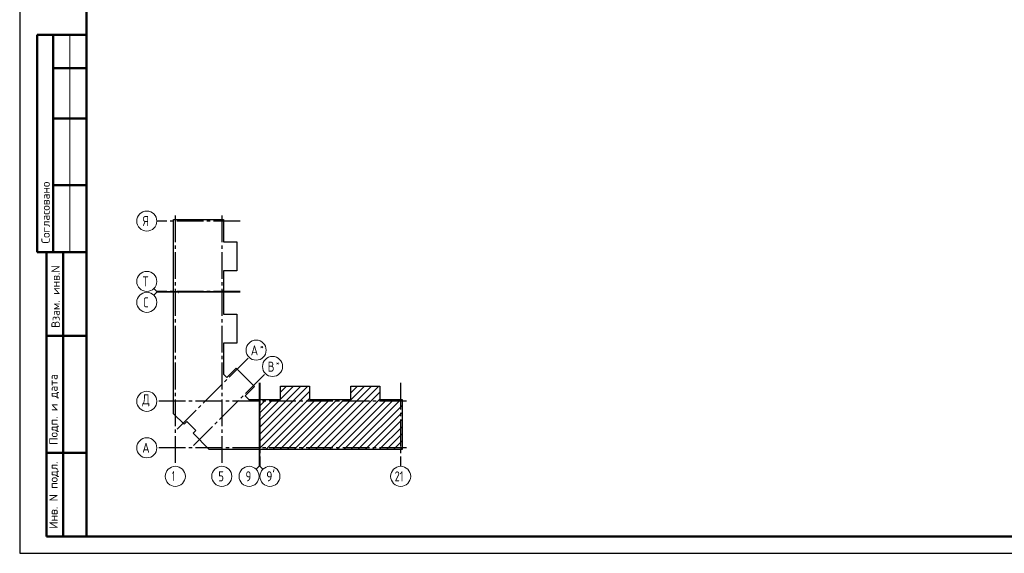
# Model space of a CAD drawing. Header units: millimetres. Extents: x 0 to 61017, y 0 to 42000.
# Tile 1 of 19: x 0 to 29440, y 0 to 15950. Entities that reach past the tile are written whole.
import ezdxf

# ---------------------------------------------------------------- set-up
doc = ezdxf.new("R2010")
doc.units = ezdxf.units.MM
doc.linetypes.add('______5', pattern=[1100, 800, -100, 100, -100])
doc.layers.add('Standard', color=7, linetype='Continuous', lineweight=25)
doc.layers.add('Оси', color=40, linetype='______5', lineweight=18)
doc.styles.add('ISOCPEUR', font='txt')

msp = doc.modelspace()

# ---------------------------------------------------------------- linework, layer by layer
at = {"layer": 'Standard', "color": 7, "linetype": 'Continuous', "lineweight": 50, "transparency": 33554687}
for p, q in [((2000, 15500), (527, 15500)), ((527, 15500), (527, 9000)), ((527, 15500), (527, 9000)), ((1000, 15500), (1000, 9000)), ((2000, 14500), (1000, 14500)), ((2000, 13000), (1000, 13000)), ((2000, 11000), (1000, 11000)), ((0, 9000), (6, 9000)), ((527, 9000), (2000, 9000)), ((800, 500), (800, 9000)), ((800, 500), (800, 9000)), ((1300, 500), (1300, 9000)), ((800, 6500), (2000, 6500)), ((800, 3000), (2000, 3000)), ((2000, 500), (800, 500))]:
    msp.add_line(p, q, dxfattribs=at)
at = {"layer": 'Standard', "color": 7, "linetype": 'Continuous', "lineweight": 13, "transparency": 33554687}
for p, q in [((1500, 15500), (1500, 9000)), ((4100, 7827), (4012, 7915)), ((4100, 7802), (4012, 7714)), ((4100, 7827), (4600, 7827)), ((4100, 7802), (4600, 7802)), ((7158, 2600), (7158, 3100)), ((7183, 2600), (7183, 3100)), ((7158, 2600), (7070, 2512)), ((7183, 2600), (7271, 2512))]:
    msp.add_line(p, q, dxfattribs=at)
at = {"layer": 'Standard', "color": 7, "linetype": 'Continuous', "lineweight": 35, "transparency": 33554687}
for p, q in [((7173, 3552), (8614, 4993)), ((7173, 3764), (8402, 4993)), ((7173, 3340), (8669, 4836)), ((7801, 4604), (8190, 4993)), ((7801, 4817), (7977, 4993)), ((8418, 3100), (10311, 4993)), ((8630, 3100), (10523, 4993)), ((8842, 3100), (10735, 4993)), ((9054, 3100), (10773, 4819)), ((9905, 4799), (10099, 4993)), ((7173, 3128), (8669, 4624)), ((7173, 4401), (7368, 4596)), ((7173, 3976), (7793, 4596)), ((7173, 4189), (7580, 4596)), ((7357, 3100), (8853, 4596)), ((7569, 3100), (9065, 4596)), ((7781, 3100), (9277, 4596)), ((7994, 3100), (9490, 4596)), ((8206, 3100), (9702, 4596)), ((9266, 3100), (10773, 4607)), ((9478, 3100), (10974, 4596)), ((9691, 3100), (11187, 4596)), ((9903, 3100), (11399, 4596)), ((10115, 3100), (11434, 4419)), ((10327, 3100), (11434, 4207)), ((10539, 3100), (11434, 3995)), ((10751, 3100), (11434, 3783)), ((10963, 3100), (11434, 3571)), ((11176, 3100), (11434, 3358)), ((11388, 3100), (11434, 3146))]:
    msp.add_line(p, q, dxfattribs=at)
at = {"layer": 'Standard', "color": 7, "linetype": 'Continuous', "lineweight": 13, "transparency": 33554687}
msp.add_lwpolyline([(0, 0), (59400, 0), (59400, 42000), (0, 42000), (0, 0)], close=True, dxfattribs=at)
for points in [[(0, 42000), (0, 0), (59400, 0), (59400, 42000), (0, 42000)], [(59400, 42000), (0, 42000), (0, 0), (59400, 0), (59400, 42000)]]:
    msp.add_lwpolyline(points, dxfattribs=at)
at = {"layer": 'Standard', "color": 7, "linetype": 'Continuous', "lineweight": 25, "transparency": 33554687}
for points in [[(0, 42000), (0, 0), (59400, 0), (59400, 42000), (0, 42000)], [(4600, 7817), (4600, 9974), (6096, 9974), (6096, 9313), (6493, 9313), (6493, 8445), (6096, 8445), (6096, 7817), (6078, 7817), (6078, 7837), (6063, 7837), (6063, 7817), (4600, 7817)], [(4600, 4357), (4600, 7812), (4738, 7812), (4738, 7792), (4753, 7792), (4753, 7812), (6096, 7812), (6096, 7149), (6493, 7149), (6493, 6281), (6096, 6281), (6096, 5355), (6194, 5257), (6475, 5538), (7024, 4989), (6743, 4708), (6855, 4596), (7168, 4596), (7168, 3100), (5670, 3100), (5182, 3588), (5267, 3673), (4999, 3941), (4914, 3856), (4600, 4170), (4600, 4357)], [(7173, 3100), (7173, 4563), (7193, 4563), (7193, 4578), (7173, 4578), (7173, 4596), (7801, 4596), (7801, 4993), (8669, 4993), (8669, 4596), (9287, 4596), (9905, 4596), (9905, 4993), (10773, 4993), (10773, 4596), (11434, 4596), (11434, 3100), (9287, 3100), (7173, 3100)]]:
    msp.add_lwpolyline(points, dxfattribs=at)
at = {"layer": 'Standard', "color": 7, "linetype": 'Continuous', "lineweight": 50, "transparency": 33554687}
msp.add_lwpolyline([(2000, 41500), (58900, 41500), (58900, 500), (2000, 500), (2000, 41500)], close=True, dxfattribs=at)
at = {"layer": 'Оси', "color": 8, "linetype": '______5', "lineweight": -3, "transparency": 33554687}
for p, q in [((4653, 10101), (4653, 2600)), ((6043, 10101), (6043, 2600)), ((6596, 9931), (4100, 9931)), ((6596, 7827), (4100, 7827)), ((6596, 7802), (4100, 7802)), ((4708, 3712), (6858, 5862)), ((5198, 3222), (7348, 5372)), ((7158, 5096), (7158, 2600)), ((7183, 5096), (7183, 2600)), ((11391, 5096), (11391, 2600)), ((11561, 4543), (4100, 4543)), ((11561, 4543), (4100, 4543)), ((11561, 3153), (4100, 3153))]:
    msp.add_line(p, q, dxfattribs=at)
at = {"layer": 'Оси', "color": 7, "linetype": 'Continuous', "lineweight": 13, "transparency": 33554687}
for centre in [(3800, 9931), (3800, 8127), (3800, 7502), (7070, 6074), (7560, 5584), (3800, 4543), (3800, 4543), (3800, 3153), (4653, 2300), (6043, 2300), (6858, 2300), (7483, 2300), (11391, 2300)]:
    msp.add_circle(centre, 300, dxfattribs=at)

# ---------------------------------------------------------------- texts
at = {"layer": 'Standard', "color": 7, "linetype": 'Continuous', "lineweight": 50, "transparency": 33554687, "char_height": 250, "attachment_point": 7, "rotation": 90, "style": 'ISOCPEUR'}
for s, insert, width in [('\\A1;{\\fISOCPEUR|i0|b0;\\H250.000000;\\W1.000000;\\C7;Согласовано}\\P', (900, 9261), 2071.88), ('\\A1;{\\fISOCPEUR|i0|b0;\\H250.000000;\\W1.000000;\\C7;Взам. инв.N}\\P', (1198, 6736), 1909.1), ('\\A1;{\\fISOCPEUR|i0|b0;\\H250.000000;\\W1.000000;\\C7;Подп. и дата}\\P', (1174, 3242), 2197.06), ('\\A1;{\\fISOCPEUR|i0|b0;\\H250.000000;\\W1.000000;\\C7;Инв. N подл.}\\P', (1174, 734), 2021.79)]:
    msp.add_mtext(s, dxfattribs=dict(at, insert=insert, width=width))
at = {"layer": 'Standard', "color": 7, "linetype": 'Continuous', "lineweight": 25, "transparency": 33554687, "insert": (11211, 2150), "char_height": 300, "width": 472.28, "attachment_point": 7, "style": 'ISOCPEUR'}
msp.add_mtext('\\W0.75;21', dxfattribs=at)
at = {"layer": 'Оси', "color": 7, "linetype": 'Continuous', "lineweight": 25, "transparency": 33554687, "attachment_point": 7, "style": 'ISOCPEUR'}
for s, insert, char_height, width in [('\\W0.80;Я', (3680, 9781), 300, 359.83), ('\\W0.80;Т', (3680, 7977), 300, 359.83), ('\\W0.78;С', (3695, 7352), 300, 326.41), ('\\W0.82;А', (6909, 5917), 300, 392.65), ('\\W0.80;*', (7179, 6092), 180, 215.9), ('\\W0.80;В', (7414, 5427), 300, 359.83), ('\\W0.80;*', (7654, 5602), 180, 215.9), ('\\W0.82;Д', (3665, 4393), 300, 392.65), ('\\W0.82;А', (3665, 3003), 300, 392.65), ('\\W0.56;1', (4553, 2160), 300, 233.34), ('\\W0.78;5', (5938, 2150), 300, 326.41), ('\\W0.78;9', (6753, 2150), 300, 326.41), ("\\W0.84;9'", (7371, 2150), 300, 440.65)]:
    msp.add_mtext(s, dxfattribs=dict(at, insert=insert, char_height=char_height, width=width))

doc.saveas('drawing.dxf')
